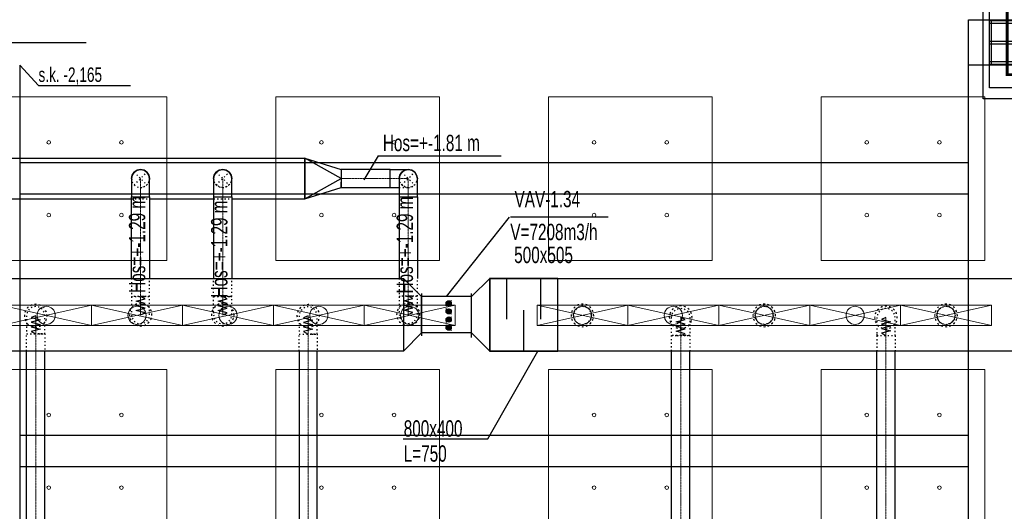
# Model space of a CAD drawing. Header units: centimetres. Extents: x -228435 to 46820, y -89367 to 152985.
# Tile 44 of 252: x -45760 to -34926, y 23840 to 29250. Entities that reach past the tile are written whole.
import ezdxf

# ---------------------------------------------------------------- set-up
doc = ezdxf.new("R2010")
doc.units = ezdxf.units.CM
doc.header["$LTSCALE"] = 50
for name, pattern in [('CADVENT_CENTERLINE', [9.9, 7.4, -1, 0.5, -1]), ('CADVENT_HIDDEN', [0.8, 0.25, -0.55]), ('Kondygnacja  -0_5$0$HIDDEN', [9.525, 6.35, -3.175]), ('Kondygnacja  -0_5$0$HIDDEN2', [4.7625, 3.175, -1.5875]), ('Osie rzutów$0$DASHDOT2', [12.7, 6.35, -3.175, 0, -3.175])]:
    doc.linetypes.add(name, pattern=pattern)
for name, color, linetype in [('01-103-Went PP_poziom-0_5$0$L_Nawiew', 3, 'Continuous'), ('bgde-nawiewDETAILS', 1, 'Continuous'), ('bgde-nawiewEXP', 1, 'Continuous'), ('bgde-nawiewHIDDEN', 1, 'Continuous'), ('bgde-tekst', 7, 'Continuous'), ('bgde_redukcja', 3, 'Continuous'), ('bgde_tlumik', 6, 'Continuous'), ('bgde_VAV', 7, 'Continuous'), ('bgde_wymiary tłumik VAV', 7, 'Continuous'), ('Kondygnacja  -0_5$0$ARCH_KONSTR_POWYŻEJ RZUTU', 8, 'Kondygnacja  -0_5$0$HIDDEN'), ('Kondygnacja  -0_5$0$ARCH_KONSTR_POWYŻEJ RZUTU_IST', 8, 'Kondygnacja  -0_5$0$HIDDEN2'), ('Kondygnacja  -0_5$0$ARCH_KONSTRUKCJA_NIEWIDOCZNA', 8, 'Continuous'), ('Kondygnacja  -0_5$0$ARCH_OKŁADZINA', 8, 'Continuous'), ('Kondygnacja  -0_5$0$ARCH_SŁUPY', 8, 'Continuous'), ('Osie rzutów$0$ARCH_INFO_OSIE_IST', 8, 'Osie rzutów$0$DASHDOT2'), ('Osie rzutów$0$ARCH_INFO_OSIE_OPISY_IST', 8, 'Continuous')]:
    doc.layers.add(name, color=color, linetype=linetype)
for name, color, linetype, lineweight in [('bgde-nawiewCEN', 7, 'Continuous', 13), ('bgde_nawiewnik', 11, 'Continuous', 5), ('SU Lampy kwadratowe  -05$0$ARCH_SUFITY_PODWIESZANE', 8, 'Continuous', 9)]:
    doc.layers.add(name, color=color, linetype=linetype, lineweight=lineweight)
doc.styles.add('Kondygnacja  -0_5$0$BIKTS', font='bikromsw.shx', dxfattribs={"width": 0.8})
pattern_1 = [(45, (-1133.3117, -3177.9858), (-0.6735192, 0.6735192), [])]

# ---------------------------------------------------------------- blocks, each defined once
blk = doc.blocks.new('Osie rzutów')
at = {"layer": 'Osie rzutów$0$ARCH_INFO_OSIE_IST', "ltscale": 10}
for p, q in [((8060, 12510), (8060, 4623.26)), ((4436.04, 7400), (15156.54, 7400))]:
    blk.add_line(p, q, dxfattribs=at)
blk = doc.blocks.new('SU Lampy kwadratowe  -05$0$moduł sufitu')
at = {"layer": 'SU Lampy kwadratowe  -05$0$ARCH_SUFITY_PODWIESZANE'}
for points in [[(60, -60), (240, -60), (240, -240), (60, -240)], [(360, -60), (540, -60), (540, -240), (360, -240)], [(60, -360), (240, -360), (240, -540), (60, -540)], [(360, -360), (540, -360), (540, -540), (360, -540)]]:
    blk.add_lwpolyline(points, close=True, dxfattribs=at)
for centre in [(110, -110), (190, -110), (410, -110), (490, -110), (110, -190), (190, -190), (410, -190), (490, -190), (110, -410), (190, -410), (410, -410), (490, -410), (110, -490), (190, -490), (410, -490), (490, -490)]:
    blk.add_circle(centre, 2, dxfattribs=at)
blk = doc.blocks.new('SU Lampy kwadratowe  -05')
at = {"layer": 'SU Lampy kwadratowe  -05$0$ARCH_SUFITY_PODWIESZANE'}
for p in [(7460, 7400), (8060, 7400)]:
    blk.add_blockref('SU Lampy kwadratowe  -05$0$moduł sufitu', p, dxfattribs=at)
blk = doc.blocks.new('Kondygnacja  -0_5$0$słup_kwadrat')
at = {"layer": 'Kondygnacja  -0_5$0$ARCH_SŁUPY', "lineweight": 40}
h = blk.add_hatch(dxfattribs=at)
h.set_pattern_fill('ANSI31', color=256, scale=0.3, style=0)
h.set_pattern_definition(pattern_1)
h.paths.add_polyline_path([(36, 34), (39, 34), (39, 84), (36, 84)])
h = blk.add_hatch(dxfattribs=at)
h.set_pattern_fill('ANSI31', color=256, scale=0.3, style=0)
h.set_pattern_definition(pattern_1)
h.paths.add_polyline_path([(89, 80), (89, 83), (39, 83), (39, 80)])
h = blk.add_hatch(dxfattribs=at)
h.set_pattern_fill('ANSI31', color=256, scale=0.3, style=0)
h.set_pattern_definition(pattern_1)
h.paths.add_polyline_path([(89, 34), (92, 34), (92, 84), (89, 84)])
h = blk.add_hatch(dxfattribs=at)
h.set_pattern_fill('ANSI31', color=256, scale=0.3, style=0)
h.set_pattern_definition(pattern_1)
h.paths.add_polyline_path([(89, 57.5), (89, 60.5), (39, 60.5), (39, 57.5)])
h = blk.add_hatch(dxfattribs=at)
h.set_pattern_fill('ANSI31', color=256, scale=0.3, style=0)
h.set_pattern_definition(pattern_1)
h.paths.add_polyline_path([(89, 35), (89, 38), (39, 38), (39, 35)])
at = {"layer": 'Kondygnacja  -0_5$0$ARCH_KONSTRUKCJA_NIEWIDOCZNA'}
blk.add_lwpolyline([(119, 109), (119, 9), (9, 9), (9, 109)], close=True, dxfattribs=at)
for points in [[(36, 109), (36, 84)], [(39, 109), (39, 84)], [(62.5, 109), (62.5, 83)], [(65.5, 109), (65.5, 83)], [(89, 109), (89, 84)], [(92, 109), (92, 84)], [(9, 83), (36, 83)], [(9, 80), (36, 80)], [(92, 83), (119, 83)], [(92, 80), (119, 80)], [(9, 60.5), (36, 60.5)], [(9, 57.5), (36, 57.5)], [(92, 60.5), (119, 60.5)], [(92, 57.5), (119, 57.5)], [(9, 38), (36, 38)], [(9, 35), (36, 35)], [(36, 34), (36, 9)], [(39, 34), (39, 9)], [(62.5, 35), (62.5, 9)], [(65.5, 35), (65.5, 9)], [(89, 34), (89, 9)], [(92, 38), (119, 38)], [(92, 35), (119, 35)], [(92, 34), (92, 9)]]:
    blk.add_lwpolyline(points, dxfattribs=at)
at = {"layer": 'Kondygnacja  -0_5$0$ARCH_OKŁADZINA'}
blk.add_lwpolyline([(2, 121), (126, 121), (126, -3), (2, -3)], close=True, dxfattribs=at)
at = {"layer": 'Kondygnacja  -0_5$0$ARCH_SŁUPY', "lineweight": 40}
for p, q in [((39, 60.5), (89, 60.5)), ((89, 57.5), (39, 57.5))]:
    blk.add_line(p, q, dxfattribs=at)
at = {"layer": 'Kondygnacja  -0_5$0$ARCH_SŁUPY', "lineweight": 50, "const_width": 3}
blk.add_lwpolyline([(28.5, 94.5), (99.5, 94.5), (99.5, 23.5), (28.5, 23.5)], close=True, dxfattribs=at)
at = {"layer": 'Kondygnacja  -0_5$0$ARCH_SŁUPY', "lineweight": 40}
for points in [[(36, 84), (39, 84), (39, 34), (36, 34)], [(89, 84), (92, 84), (92, 34), (89, 34)]]:
    blk.add_lwpolyline(points, close=True, dxfattribs=at)
for points in [[(89, 83), (39, 83)], [(39, 80), (89, 80)], [(89, 38), (39, 38)], [(39, 35), (89, 35)]]:
    blk.add_lwpolyline(points, dxfattribs=at)
blk = doc.blocks.new('Kondygnacja  -0_5$0$konstrukcja istniejąca -0.5')
at = {"layer": 'Kondygnacja  -0_5$0$ARCH_KONSTR_POWYŻEJ RZUTU_IST', "ltscale": 10}
for points in [[(8738, 7375), (8582, 7375), (8582, 7425), (8738, 7425), (8738, 7375)], [(7538, 7375), (7538, 6225)], [(8582, 6225), (8582, 7375)], [(7538, 7267.9), (8582, 7267.9)], [(8582, 7232.9), (7538, 7232.9)], [(7538, 6967.9), (8582, 6967.9)], [(8582, 6932.9), (7538, 6932.9)]]:
    blk.add_lwpolyline(points, dxfattribs=at)
at = {"layer": 'Kondygnacja  -0_5$0$ARCH_KONSTR_POWYŻEJ RZUTU_IST', "ltscale": 10, "elevation": 0}
blk.add_lwpolyline([(8607, 7425), (8607, 7375)], dxfattribs=at)
at = {"layer": 'Kondygnacja  -0_5$0$ARCH_KONSTR_POWYŻEJ RZUTU_IST'}
blk.add_lwpolyline([(7538, 7375), (7558.7, 7352.5), (7659.8, 7352.5)], dxfattribs=at)
at = {"layer": 'Kondygnacja  -0_5$0$ARCH_KONSTR_POWYŻEJ RZUTU_IST', "style": 'Kondygnacja  -0_5$0$BIKTS', "width": 0.7}
blk.add_text('s.k. -2,165', height=16, dxfattribs=at).set_placement((7558.7, 7356.5))
blk = doc.blocks.new('blok')
at = {"layer": 'bgde_VAV', "color": 3, "linetype": 'Continuous', "lineweight": -2}
for p, q in [((-54400, 33775), (-54434, 33775)), ((-53950, 33775), (-54400, 33775)), ((-53967, 33775), (-54000, 33775)), ((-54434, 33225), (-54400, 33225)), ((-54400, 33225), (-54000, 33225)), ((-54000, 33225), (-53967, 33225))]:
    blk.add_line(p, q, dxfattribs=at)
at = {"layer": 'bgde_VAV', "color": 3, "linetype": 'ByBlock', "lineweight": -2}
for p, q in [((-54400, 33775), (-54400, 33225)), ((-54000, 33775), (-54000, 33225))]:
    blk.add_line(p, q, dxfattribs=at)
at = {"layer": 'bgde_VAV', "color": 3, "linetype": 'Continuous', "lineweight": -3}
for p, q in [((-54295, 33493), (-54358, 33556)), ((-54326, 33524), (-54355, 33524)), ((-54326, 33524), (-54354, 33533)), ((-54326, 33524), (-54354, 33515)), ((-54326, 33524), (-54349, 33541)), ((-54326, 33524), (-54349, 33507)), ((-54326, 33524), (-54343, 33547)), ((-54326, 33524), (-54343, 33501)), ((-54326, 33524), (-54335, 33551)), ((-54326, 33524), (-54335, 33497)), ((-54326, 33524), (-54326, 33553)), ((-54326, 33524), (-54317, 33551)), ((-54326, 33524), (-54309, 33547)), ((-54326, 33524), (-54303, 33541)), ((-54326, 33524), (-54299, 33533)), ((-54326, 33524), (-54299, 33515)), ((-54326, 33524), (-54303, 33507)), ((-54326, 33524), (-54309, 33501)), ((-54326, 33524), (-54317, 33497)), ((-54326, 33524), (-54326, 33496)), ((-54326, 33524), (-54298, 33524)), ((-54205, 33556), (-54269, 33493)), ((-54237, 33524), (-54266, 33524)), ((-54237, 33524), (-54264, 33533)), ((-54237, 33524), (-54264, 33515)), ((-54237, 33524), (-54260, 33541)), ((-54237, 33524), (-54260, 33507)), ((-54237, 33524), (-54254, 33547)), ((-54237, 33524), (-54254, 33501)), ((-54237, 33524), (-54246, 33551)), ((-54237, 33524), (-54246, 33497)), ((-54237, 33524), (-54237, 33553)), ((-54237, 33524), (-54228, 33551)), ((-54237, 33524), (-54220, 33547)), ((-54237, 33524), (-54214, 33541)), ((-54237, 33524), (-54210, 33533)), ((-54237, 33524), (-54210, 33515)), ((-54237, 33524), (-54214, 33507)), ((-54237, 33524), (-54220, 33501)), ((-54237, 33524), (-54228, 33497)), ((-54237, 33524), (-54237, 33496)), ((-54237, 33524), (-54208, 33524)), ((-54116, 33493), (-54179, 33556)), ((-54147, 33524), (-54176, 33524)), ((-54147, 33524), (-54175, 33533)), ((-54147, 33524), (-54175, 33515)), ((-54147, 33524), (-54171, 33541)), ((-54147, 33524), (-54171, 33507)), ((-54147, 33524), (-54164, 33547)), ((-54147, 33524), (-54164, 33501)), ((-54147, 33524), (-54156, 33551)), ((-54147, 33524), (-54156, 33497)), ((-54147, 33524), (-54147, 33553)), ((-54147, 33524), (-54139, 33551)), ((-54147, 33524), (-54131, 33547)), ((-54147, 33524), (-54124, 33541)), ((-54147, 33524), (-54120, 33533)), ((-54147, 33524), (-54120, 33515)), ((-54147, 33524), (-54124, 33507)), ((-54147, 33524), (-54131, 33501)), ((-54147, 33524), (-54139, 33497)), ((-54147, 33524), (-54147, 33496)), ((-54147, 33524), (-54119, 33524)), ((-54026, 33556), (-54090, 33493)), ((-54058, 33524), (-54087, 33524)), ((-54058, 33524), (-54085, 33533)), ((-54058, 33524), (-54085, 33515)), ((-54058, 33524), (-54081, 33541)), ((-54058, 33524), (-54081, 33507)), ((-54058, 33524), (-54075, 33547)), ((-54058, 33524), (-54075, 33501)), ((-54058, 33524), (-54067, 33551)), ((-54058, 33524), (-54067, 33497)), ((-54058, 33524), (-54058, 33553)), ((-54058, 33524), (-54049, 33551)), ((-54058, 33524), (-54041, 33547)), ((-54058, 33524), (-54035, 33541)), ((-54058, 33524), (-54031, 33533)), ((-54058, 33524), (-54031, 33515)), ((-54058, 33524), (-54035, 33507)), ((-54058, 33524), (-54041, 33501)), ((-54058, 33524), (-54049, 33497)), ((-54058, 33524), (-54058, 33496)), ((-54058, 33524), (-54029, 33524))]:
    blk.add_line(p, q, dxfattribs=at)
for centre in [(-54326, 33524), (-54237, 33524), (-54147, 33524), (-54058, 33524)]:
    blk.add_ellipse(centre, major_axis=(0, 28.6), ratio=1, start_param=-1.570796, end_param=4.712389, dxfattribs=at)
blk = doc.blocks.new('*a436')
at = {"layer": 'bgde-tekst'}
blk.add_line((0, 0), (1352, 0), dxfattribs=at)
blk = doc.blocks.new('A$C066D7839')
at = {"layer": 'bgde_nawiewnik'}
for p, q in [((-50, -11.15), (-50, 11.15)), ((-50, 11.15), (50, 11.15)), ((-50, -11.15), (50, 11.15)), ((50, -11.15), (-50, 11.15)), ((50, 11.15), (50, -11.15)), ((50, -11.15), (-50, -11.15))]:
    blk.add_line(p, q, dxfattribs=at)
blk.add_circle((0, 0), 10, dxfattribs=at)
blk = doc.blocks.new('t34')
at = {"layer": 'bgde_tlumik'}
for p, q in [((-40401, 25953), (-40401, 26403)), ((-40026, 25953), (-40026, 26403)), ((-40214, 25603), (-40214, 26053))]:
    blk.add_line(p, q, dxfattribs=at)
blk.add_lwpolyline([(-40589, 25603), (-39839, 25603), (-39839, 26403), (-40589, 26403)], close=True, dxfattribs=at)

msp = doc.modelspace()

# ---------------------------------------------------------------- linework, layer by layer
at = {"layer": 'bgde-nawiewCEN', "linetype": 'CADVENT_CENTERLINE', "ltscale": 0.06}
for p, q in [((-44430.03, 27301.936), (-44430.03, 27501.936)), ((-43526.113, 27301.936), (-43526.113, 27501.936)), ((-42221.425, 27501.936), (-41684.556, 27501.936)), ((-41684.556, 27501.936), (-41484.556, 27501.936)), ((-41484.556, 27301.936), (-41484.556, 27501.936)), ((-44430.03, 27301.936), (-44430.03, 26202.846)), ((-43526.113, 27301.936), (-43526.113, 26202.831)), ((-41484.556, 27301.936), (-41484.556, 26207.211)), ((-44430.03, 26202.846), (-44430.03, 26184.166)), ((-44430.03, 26184.166), (-44430.03, 26133.099)), ((-44430.03, 26133.099), (-44430.03, 26105.33)), ((-43526.113, 26202.831), (-43526.113, 26184.134)), ((-43526.113, 26184.134), (-43526.113, 26133.023)), ((-43526.113, 26133.023), (-43526.113, 26105.231)), ((-41484.556, 26207.211), (-41484.556, 26182.343)), ((-41484.556, 26182.343), (-41484.556, 26116.753)), ((-41484.556, 26116.753), (-41484.556, 26084.146)), ((-44430.03, 26105.33), (-44430.03, 26081.824)), ((-44430.03, 26081.824), (-44430.03, 26062.227)), ((-44430.03, 26062.227), (-44430.03, 26046.181)), ((-44430.03, 26046.181), (-44430.03, 26033.333)), ((-44430.03, 26033.333), (-44430.03, 26023.327)), ((-44430.03, 26023.327), (-44430.03, 26015.807)), ((-44430.03, 26015.807), (-44430.03, 26010.419)), ((-44430.03, 26010.419), (-44430.03, 26006.808)), ((-44430.03, 26006.808), (-44430.03, 26004.617)), ((-44430.03, 26004.617), (-44430.03, 26003.492)), ((-44430.03, 26003.492), (-44430.03, 26003.018)), ((-43526.113, 26105.231), (-43526.113, 26081.705)), ((-43526.113, 26081.705), (-43526.113, 26062.09)), ((-43526.113, 26062.09), (-43526.113, 26046.031)), ((-43526.113, 26046.031), (-43526.113, 26033.171)), ((-43526.113, 26033.171), (-43526.113, 26023.157)), ((-43526.113, 26023.157), (-43526.113, 26015.631)), ((-43526.113, 26015.631), (-43526.113, 26010.238)), ((-43526.113, 26010.238), (-43526.113, 26006.623)), ((-43526.113, 26006.623), (-43526.113, 26004.431)), ((-43526.113, 26004.431), (-43526.113, 26003.305)), ((-43526.113, 26003.305), (-43526.113, 26002.831)), ((-41484.556, 26084.146), (-41484.556, 26058.752)), ((-41484.556, 26058.752), (-41484.556, 26039.668)), ((-41484.556, 26039.668), (-41484.556, 26025.994)), ((-41484.556, 26025.994), (-41484.556, 26016.828)), ((-41484.556, 26016.828), (-41484.556, 26011.269)), ((-41484.556, 26011.269), (-41484.556, 26008.414)), ((-41484.556, 26008.414), (-41484.556, 26007.211)), ((-45583.864, 25992.166), (-45583.864, 25992.64)), ((-45583.864, 25991.04), (-45583.864, 25992.166)), ((-45583.864, 25988.847), (-45583.864, 25991.04)), ((-45583.864, 25985.233), (-45583.864, 25988.847)), ((-45583.864, 25979.84), (-45583.864, 25985.233)), ((-45583.864, 25972.314), (-45583.864, 25979.84)), ((-45583.864, 25962.299), (-45583.864, 25972.314)), ((-45583.864, 25949.44), (-45583.864, 25962.299)), ((-45583.864, 25933.381), (-45583.864, 25949.44)), ((-45583.864, 25913.766), (-45583.864, 25933.381)), ((-45583.864, 25890.24), (-45583.864, 25913.766)), ((-42585.602, 25990.479), (-42585.602, 25990.953)), ((-42585.602, 25989.353), (-42585.602, 25990.479)), ((-42585.602, 25987.16), (-42585.602, 25989.353)), ((-42585.602, 25983.546), (-42585.602, 25987.16)), ((-42585.602, 25978.153), (-42585.602, 25983.546)), ((-42585.602, 25970.627), (-42585.602, 25978.153)), ((-42585.602, 25960.612), (-42585.602, 25970.627)), ((-42585.602, 25947.753), (-42585.602, 25960.612)), ((-42585.602, 25931.694), (-42585.602, 25947.753)), ((-42585.602, 25912.079), (-42585.602, 25931.694)), ((-42585.602, 25888.553), (-42585.602, 25912.079)), ((-38487.163, 25974.53), (-38487.163, 25974.056)), ((-38487.163, 25974.056), (-38487.163, 25972.93)), ((-38487.163, 25972.93), (-38487.163, 25970.737)), ((-38487.163, 25970.737), (-38487.163, 25967.123)), ((-38487.163, 25967.123), (-38487.163, 25961.73)), ((-38487.163, 25961.73), (-38487.163, 25954.204)), ((-38487.163, 25954.204), (-38487.163, 25944.189)), ((-38487.163, 25944.189), (-38487.163, 25931.33)), ((-38487.163, 25931.33), (-38487.163, 25915.271)), ((-38487.163, 25915.271), (-38487.163, 25895.656)), ((-38487.163, 25895.656), (-38487.163, 25872.13)), ((-36228.458, 25972.369), (-36228.458, 25972.843)), ((-36228.458, 25971.243), (-36228.458, 25972.369)), ((-36228.458, 25969.05), (-36228.458, 25971.243)), ((-36228.458, 25965.436), (-36228.458, 25969.05)), ((-36228.458, 25960.043), (-36228.458, 25965.436)), ((-36228.458, 25952.517), (-36228.458, 25960.043)), ((-36228.458, 25942.502), (-36228.458, 25952.517)), ((-36228.458, 25929.643), (-36228.458, 25942.502)), ((-36228.458, 25913.584), (-36228.458, 25929.643)), ((-36228.458, 25893.969), (-36228.458, 25913.584)), ((-36228.458, 25870.443), (-36228.458, 25893.969)), ((-45583.864, 25862.447), (-45583.864, 25890.24)), ((-45583.864, 25811.336), (-45583.864, 25862.447)), ((-45583.864, 25792.64), (-45583.864, 25811.336)), ((-45583.864, 21751), (-45583.864, 25792.64)), ((-42585.602, 25860.76), (-42585.602, 25888.553)), ((-42585.602, 25809.649), (-42585.602, 25860.76)), ((-42585.602, 25790.953), (-42585.602, 25809.649)), ((-42585.602, 21751), (-42585.602, 25790.953)), ((-38487.163, 25872.13), (-38487.163, 25844.337)), ((-38487.163, 25844.337), (-38487.163, 25793.226)), ((-38487.163, 25793.226), (-38487.163, 25774.53)), ((-36228.458, 25842.65), (-36228.458, 25870.443)), ((-36228.458, 25791.539), (-36228.458, 25842.65)), ((-36228.458, 25772.843), (-36228.458, 25791.539)), ((-38487.163, 21732.89), (-38487.163, 25774.53)), ((-36228.458, 21732.89), (-36228.458, 25772.843))]:
    msp.add_line(p, q, dxfattribs=at)
at = {"layer": 'bgde-nawiewDETAILS', "linetype": 'CADVENT_HIDDEN'}
for p, q in [((-44500.741, 27431.225), (-44359.319, 27572.647)), ((-44500.741, 27572.647), (-44359.319, 27431.225)), ((-43596.823, 27431.225), (-43455.402, 27572.647)), ((-43596.823, 27572.647), (-43455.402, 27431.225)), ((-41555.267, 27431.225), (-41413.846, 27572.647)), ((-41555.267, 27572.647), (-41413.846, 27431.225))]:
    msp.add_line(p, q, dxfattribs=at)
at = {"layer": 'bgde-nawiewEXP', "linetype": 'Continuous'}
for points in [[(-51792.988, 27276.936), (-51792.988, 27726.936), (-42621.425, 27726.936), (-42221.425, 27601.936), (-42221.425, 27501.936), (-42621.425, 27726.936), (-42621.425, 27276.936), (-42221.425, 27401.936), (-42221.425, 27431.225)], [(-42621.425, 27276.936), (-42621.425, 27726.936)], [(-41684.556, 27401.936), (-41684.556, 27601.936), (-41484.556, 27601.936), (-41522.825, 27594.324), (-41555.267, 27572.647), (-41576.944, 27540.204), (-41584.556, 27501.936), (-41576.944, 27540.204), (-41555.267, 27572.647), (-41522.825, 27594.324), (-41484.556, 27601.936), (-41446.288, 27594.324), (-41413.846, 27572.647), (-41392.168, 27540.204), (-41384.556, 27501.936), (-41392.168, 27540.204), (-41413.846, 27572.647), (-41446.288, 27594.324), (-41484.556, 27601.936), (-41522.825, 27594.324), (-41555.267, 27572.647), (-41576.944, 27540.204), (-41584.556, 27501.936), (-41584.556, 26403.234)], [(-41584.556, 27301.936), (-41384.556, 27301.936), (-41384.556, 27501.936), (-41392.168, 27540.204), (-41413.846, 27572.647), (-41446.288, 27594.324), (-41484.556, 27601.936)], [(-43426.113, 27276.936), (-42621.425, 27276.936), (-42221.425, 27501.936), (-42221.425, 27431.225)], [(-42221.425, 27431.225), (-42221.425, 27463.668)], [(-42221.425, 27431.225), (-42221.425, 27409.548)], [(-44530.03, 26403.234), (-44530.03, 27301.936), (-44330.03, 27301.936), (-44330.03, 26403.234)], [(-43626.113, 27301.936), (-43626.113, 26403.234)], [(-43626.113, 27301.936), (-43426.113, 27301.936), (-43426.113, 26403.234)], [(-41684.556, 27401.936), (-41584.556, 27401.936)], [(-41584.556, 27301.936), (-41384.556, 27301.936), (-41384.556, 26403.234)], [(-46086.383, 27276.936), (-44530.03, 27276.936)], [(-44330.03, 27276.936), (-43626.113, 27276.936)], [(-41538.801, 25603.234), (-57401.728, 25603.234), (-57401.728, 26403.234), (-41538.801, 26403.234)], [(-40588.801, 26403.234), (10635.702, 26403.234), (10635.702, 25603.234), (-40588.801, 25603.234)], [(-45708.864, 21702.843), (-45458.864, 21702.843), (-45483.864, 21751), (-45483.864, 21751), (-45683.864, 21751), (-45683.864, 25603.234)], [(-45708.864, 21702.843), (-45683.864, 21751), (-45483.864, 21751), (-45483.864, 25603.234)], [(-42685.602, 25603.234), (-42685.602, 21751), (-42485.602, 21751), (-42485.602, 25603.234)], [(-38612.163, 21684.733), (-38362.163, 21684.733), (-38387.163, 21732.89), (-38387.163, 21732.89), (-38587.163, 21732.89), (-38587.163, 25603.234)], [(-38612.163, 21684.733), (-38587.163, 21732.89), (-38387.163, 21732.89), (-38387.163, 25603.234)], [(-36328.458, 21732.89), (-36128.458, 21732.89), (-36128.458, 25603.234)], [(-36328.458, 21732.89), (-36328.458, 25603.234)]]:
    msp.add_lwpolyline(points, dxfattribs=at)
for points in [[(-44530.03, 27301.936), (-44330.03, 27301.936), (-44330.03, 27501.936), (-44337.642, 27540.204), (-44359.319, 27572.647), (-44391.762, 27594.324), (-44430.03, 27601.936), (-44468.298, 27594.324), (-44500.741, 27572.647), (-44522.418, 27540.204), (-44530.03, 27501.936), (-44522.418, 27540.204), (-44500.741, 27572.647), (-44468.298, 27594.324), (-44430.03, 27601.936), (-44391.762, 27594.324), (-44359.319, 27572.647), (-44337.642, 27540.204), (-44330.03, 27501.936), (-44337.642, 27540.204), (-44359.319, 27572.647), (-44391.762, 27594.324), (-44430.03, 27601.936), (-44468.298, 27594.324), (-44500.741, 27572.647), (-44522.418, 27540.204), (-44530.03, 27501.936), (-44530.03, 27340.954)], [(-43626.113, 27301.936), (-43426.113, 27301.936), (-43426.113, 27501.936), (-43433.725, 27540.204), (-43455.402, 27572.647), (-43487.844, 27594.324), (-43526.113, 27601.936), (-43564.381, 27594.324), (-43596.823, 27572.647), (-43618.501, 27540.204), (-43626.113, 27501.936), (-43618.501, 27540.204), (-43596.823, 27572.647), (-43564.381, 27594.324), (-43526.113, 27601.936), (-43487.844, 27594.324), (-43455.402, 27572.647), (-43433.725, 27540.204), (-43426.113, 27501.936), (-43433.725, 27540.204), (-43455.402, 27572.647), (-43487.844, 27594.324), (-43526.113, 27601.936), (-43564.381, 27594.324), (-43596.823, 27572.647), (-43618.501, 27540.204), (-43626.113, 27501.936), (-43626.113, 27340.954)], [(-42221.424, 27431.225), (-42221.424, 27401.936), (-41684.556, 27401.936), (-41684.556, 27601.936), (-42221.424, 27601.936), (-42221.424, 27463.668)], [(-41538.801, 25603.234), (-41338.801, 25803.234), (-41338.801, 26203.234), (-41538.801, 26403.234)], [(-40588.801, 25603.234), (-40788.801, 25803.234), (-40788.801, 26203.234), (-40588.801, 26403.234)]]:
    msp.add_lwpolyline(points, close=True, dxfattribs=at)
at = {"layer": 'bgde-nawiewHIDDEN', "linetype": 'CADVENT_HIDDEN'}
for points in [[(-44530.03, 27501.936), (-44522.418, 27463.668), (-44500.741, 27431.225), (-44468.298, 27409.548), (-44430.03, 27401.936), (-44391.762, 27409.548)], [(-44530.03, 27501.936), (-44522.418, 27463.668), (-44500.741, 27431.225), (-44468.298, 27409.548), (-44430.03, 27401.936), (-44391.762, 27409.548)], [(-44391.762, 27409.548), (-44430.03, 27401.936)], [(-44391.762, 27409.548), (-44430.03, 27401.936)], [(-44391.762, 27409.548), (-44359.319, 27431.225)], [(-41584.556, 27401.936), (-41484.556, 27401.936), (-41522.825, 27409.548), (-41555.267, 27431.225), (-41576.944, 27463.668), (-41584.556, 27501.936), (-41576.944, 27463.668), (-41555.267, 27431.225), (-41522.825, 27409.548), (-41484.556, 27401.936), (-41446.288, 27409.548)], [(-44530.03, 27276.936), (-44330.03, 27276.936)], [(-43626.113, 27276.936), (-43426.113, 27276.936)], [(-44530.03, 26403.234), (-44530.03, 26003.018), (-44522.418, 25964.75), (-44500.741, 25932.308), (-44468.298, 25910.63), (-44430.03, 25903.018), (-44391.762, 25910.63), (-44359.319, 25932.308), (-44337.642, 25964.75), (-44330.03, 26003.018), (-44330.03, 26202.846), (-44530.03, 26202.846), (-44530.03, 26202.846), (-44391.762, 26202.846)], [(-44391.762, 26202.846), (-44330.03, 26202.846), (-44330.03, 26403.234)], [(-43626.113, 26033.171), (-43626.113, 26002.831), (-43618.501, 25964.562), (-43596.823, 25932.12), (-43564.381, 25910.443), (-43526.113, 25902.831), (-43487.844, 25910.443), (-43455.402, 25932.12), (-43433.725, 25964.562), (-43426.113, 26002.831), (-43426.113, 26202.831), (-43487.844, 26202.831), (-43487.844, 26202.831), (-43626.113, 26202.831), (-43626.113, 26403.234)], [(-43433.725, 26202.831), (-43426.113, 26202.831), (-43426.113, 26403.234)], [(-41584.556, 26403.234), (-41584.556, 26007.211), (-41576.944, 25968.943), (-41555.267, 25936.501), (-41522.825, 25914.823), (-41484.556, 25907.211), (-41446.288, 25914.823), (-41413.846, 25936.501), (-41392.168, 25968.943), (-41384.556, 26007.211), (-41384.556, 26207.211), (-41584.556, 26207.211), (-41584.556, 26207.212), (-41446.288, 26207.212)], [(-41446.288, 26207.212), (-41384.556, 26207.212), (-41384.556, 26403.234)], [(-44391.762, 26202.846), (-44430.03, 26202.846)], [(-43626.113, 26033.171), (-43626.113, 26202.831), (-43455.402, 26202.831), (-43455.402, 26202.831), (-43433.725, 26202.831)], [(-43433.725, 26202.831), (-43455.402, 26202.831)], [(-41446.288, 26207.212), (-41484.556, 26207.212)], [(-45683.864, 25603.234), (-45683.864, 25792.64), (-45483.864, 25792.64), (-45483.864, 25992.64), (-45491.476, 26030.908), (-45513.154, 26063.351), (-45545.596, 26085.028), (-45583.864, 26092.64), (-45622.133, 26085.028), (-45654.575, 26063.351), (-45676.252, 26030.908), (-45683.864, 25992.64), (-45683.864, 25792.64), (-45545.596, 25792.64)], [(-42685.602, 25603.234), (-42685.602, 25790.953), (-42485.602, 25790.953), (-42485.602, 25990.953), (-42493.214, 26029.221), (-42514.891, 26061.664), (-42547.333, 26083.341), (-42585.602, 26090.953), (-42623.87, 26083.341), (-42656.312, 26061.664), (-42677.99, 26029.221), (-42685.602, 25990.953), (-42685.602, 25790.953), (-42547.333, 25790.953)], [(-39667.838, 25996.029), (-39660.226, 26034.297), (-39638.549, 26066.74), (-39606.106, 26088.417), (-39567.838, 26096.029), (-39529.57, 26088.417)], [(-39529.57, 26088.417), (-39567.838, 26096.029)], [(-39529.57, 26088.417), (-39497.127, 26066.74), (-39475.45, 26034.297), (-39467.838, 25996.029), (-39475.45, 25957.761)], [(-38587.163, 25603.234), (-38587.163, 25974.53), (-38579.551, 26012.798), (-38557.873, 26045.241), (-38525.431, 26066.918), (-38487.163, 26074.53), (-38448.894, 26066.918), (-38416.452, 26045.241), (-38394.775, 26012.798), (-38387.163, 25974.53), (-38387.163, 25774.53), (-38448.894, 25774.53), (-38448.894, 25774.53), (-38487.163, 25774.53), (-38487.163, 25774.53), (-38587.163, 25774.53), (-38587.163, 25774.53), (-38525.431, 25774.53)], [(-37667.838, 25996.029), (-37660.226, 26034.297), (-37638.549, 26066.74), (-37606.106, 26088.417), (-37567.838, 26096.029), (-37529.57, 26088.417), (-37497.127, 26066.74), (-37475.45, 26034.297), (-37467.838, 25996.029), (-37475.45, 25957.761), (-37497.127, 25925.318), (-37529.57, 25903.641), (-37567.838, 25896.029), (-37606.106, 25903.641)], [(-35667.838, 25996.029), (-35660.226, 26034.297), (-35638.549, 26066.74), (-35606.106, 26088.417), (-35567.838, 26096.029), (-35529.57, 26088.417), (-35497.127, 26066.74), (-35475.45, 26034.297), (-35467.838, 25996.029), (-35475.45, 25957.761), (-35497.127, 25925.318), (-35529.57, 25903.641)], [(-35667.838, 25996.029), (-35660.226, 26034.297), (-35638.549, 26066.74), (-35606.106, 26088.417), (-35567.838, 26096.029), (-35529.57, 26088.417)], [(-35529.57, 26088.417), (-35567.838, 26096.029)], [(-35529.57, 26088.417), (-35497.127, 26066.74), (-35475.45, 26034.297)], [(-35475.45, 26034.297), (-35497.127, 26066.74)], [(-35475.45, 26034.297), (-35467.838, 25996.029), (-35475.45, 25957.761), (-35497.127, 25925.318)], [(-39667.838, 25996.029), (-39660.226, 25957.761), (-39638.549, 25925.318), (-39606.106, 25903.641), (-39567.838, 25896.029), (-39529.57, 25903.641)], [(-39529.57, 25903.641), (-39567.838, 25896.029)], [(-39529.57, 25903.641), (-39497.127, 25925.318), (-39475.45, 25957.761)], [(-39475.45, 25957.761), (-39497.127, 25925.318)], [(-39475.45, 25957.761), (-39467.838, 25996.029)], [(-37667.838, 25996.029), (-37660.226, 25957.761)], [(-37660.226, 25957.761), (-37667.838, 25996.029)], [(-37660.226, 25957.761), (-37638.549, 25925.318), (-37606.106, 25903.641), (-37567.838, 25896.029)], [(-35667.838, 25996.029), (-35660.226, 25957.761), (-35638.549, 25925.318), (-35606.106, 25903.641), (-35567.838, 25896.029), (-35529.57, 25903.641)], [(-35667.838, 25996.029), (-35660.226, 25957.761), (-35638.549, 25925.318), (-35606.106, 25903.641), (-35567.838, 25896.029), (-35529.57, 25903.641), (-35497.127, 25925.318), (-35475.45, 25957.761)], [(-35529.57, 25903.641), (-35567.838, 25896.029)], [(-35529.57, 25903.641), (-35497.127, 25925.318)], [(-45545.596, 25792.64), (-45583.864, 25792.64)], [(-45545.596, 25792.64), (-45513.154, 25792.64)], [(-45513.154, 25792.64), (-45545.596, 25792.64)], [(-45513.154, 25792.64), (-45483.864, 25792.64), (-45483.864, 25603.234)], [(-42547.333, 25790.953), (-42585.602, 25790.953)], [(-42547.333, 25790.953), (-42514.891, 25790.953)], [(-42514.891, 25790.953), (-42547.333, 25790.953)], [(-42514.891, 25790.953), (-42485.602, 25790.953), (-42485.602, 25603.234)], [(-38525.431, 25774.53), (-38557.873, 25774.53)], [(-38525.431, 25774.53), (-38448.894, 25774.53), (-38448.894, 25774.53), (-38416.452, 25774.53), (-38416.452, 25774.53), (-38387.163, 25774.53), (-38387.163, 25603.234)], [(-36328.458, 25772.843), (-36128.458, 25772.843), (-36128.458, 25603.234)], [(-36328.458, 25772.843), (-36328.458, 25603.234)]]:
    msp.add_lwpolyline(points, dxfattribs=at)
for points in [[(-44391.762, 27409.548), (-44359.319, 27431.225), (-44337.642, 27463.668), (-44330.03, 27501.936), (-44337.642, 27463.668), (-44359.319, 27431.225)], [(-43626.113, 27501.936), (-43618.501, 27463.668), (-43596.823, 27431.225), (-43564.381, 27409.548), (-43526.113, 27401.936), (-43487.844, 27409.548), (-43455.402, 27431.225), (-43433.725, 27463.668), (-43426.113, 27501.936), (-43433.725, 27463.668), (-43455.402, 27431.225), (-43487.844, 27409.548), (-43526.113, 27401.936), (-43564.381, 27409.548), (-43596.823, 27431.225), (-43618.501, 27463.668)], [(-41484.556, 27401.936), (-41446.288, 27409.548), (-41413.846, 27431.225), (-41392.168, 27463.668), (-41384.556, 27501.936), (-41392.168, 27463.668), (-41413.846, 27431.225), (-41446.288, 27409.548)], [(-45708.864, 25992.64), (-45699.349, 25944.805), (-45672.253, 25904.252), (-45631.7, 25877.155), (-45583.864, 25867.64), (-45536.029, 25877.155), (-45495.476, 25904.252), (-45468.38, 25944.805), (-45458.864, 25992.64), (-45468.38, 26040.475), (-45495.476, 26081.028), (-45536.029, 26108.125), (-45583.864, 26117.64), (-45631.7, 26108.125), (-45672.253, 26081.028), (-45699.349, 26040.475)], [(-45708.864, 25992.64), (-45699.349, 25944.805), (-45672.253, 25904.252), (-45631.7, 25877.155), (-45583.864, 25867.64), (-45536.029, 25877.155), (-45495.476, 25904.252), (-45468.38, 25944.805), (-45458.864, 25992.64), (-45468.38, 26040.475), (-45495.476, 26081.028), (-45536.029, 26108.125), (-45583.864, 26117.64), (-45631.7, 26108.125), (-45672.253, 26081.028), (-45699.349, 26040.475)], [(-44555.03, 26003.018), (-44545.515, 25955.183), (-44518.418, 25914.63), (-44477.865, 25887.533), (-44430.03, 25878.018), (-44382.194, 25887.533), (-44341.642, 25914.63), (-44314.545, 25955.183), (-44305.03, 26003.018), (-44314.545, 26050.854), (-44341.642, 26091.407), (-44382.194, 26118.503), (-44430.03, 26128.018), (-44477.865, 26118.503), (-44518.418, 26091.407), (-44545.515, 26050.854)], [(-44555.03, 26003.018), (-44545.515, 25955.183), (-44518.418, 25914.63), (-44477.865, 25887.533), (-44430.03, 25878.018), (-44382.194, 25887.533), (-44341.642, 25914.63), (-44314.545, 25955.183), (-44305.03, 26003.018), (-44314.545, 26050.854), (-44341.642, 26091.407), (-44382.194, 26118.503), (-44430.03, 26128.018), (-44477.865, 26118.503), (-44518.418, 26091.407), (-44545.515, 26050.854)], [(-43651.113, 26002.831), (-43641.598, 25954.995), (-43614.501, 25914.442), (-43573.948, 25887.346), (-43526.113, 25877.831), (-43478.277, 25887.346), (-43437.724, 25914.442), (-43410.628, 25954.995), (-43401.113, 26002.831), (-43410.628, 26050.666), (-43437.724, 26091.219), (-43478.277, 26118.316), (-43526.113, 26127.831), (-43573.948, 26118.316), (-43614.501, 26091.219), (-43641.598, 26050.666)], [(-43651.113, 26002.831), (-43641.598, 25954.995), (-43614.501, 25914.442), (-43573.948, 25887.346), (-43526.113, 25877.831), (-43478.277, 25887.346), (-43437.724, 25914.442), (-43410.628, 25954.995), (-43401.113, 26002.831), (-43410.628, 26050.666), (-43437.724, 26091.219), (-43478.277, 26118.316), (-43526.113, 26127.831), (-43573.948, 26118.316), (-43614.501, 26091.219), (-43641.598, 26050.666)], [(-42710.602, 25990.953), (-42701.087, 25943.118), (-42673.99, 25902.565), (-42633.437, 25875.468), (-42585.602, 25865.953), (-42537.766, 25875.468), (-42497.213, 25902.565), (-42470.117, 25943.118), (-42460.602, 25990.953), (-42470.117, 26038.788), (-42497.213, 26079.341), (-42537.766, 26106.438), (-42585.602, 26115.953), (-42633.437, 26106.438), (-42673.99, 26079.341), (-42701.087, 26038.788)], [(-42710.602, 25990.953), (-42701.087, 25943.118), (-42673.99, 25902.565), (-42633.437, 25875.468), (-42585.602, 25865.953), (-42537.766, 25875.468), (-42497.213, 25902.565), (-42470.117, 25943.118), (-42460.602, 25990.953), (-42470.117, 26038.788), (-42497.213, 26079.341), (-42537.766, 26106.438), (-42585.602, 26115.953), (-42633.437, 26106.438), (-42673.99, 26079.341), (-42701.087, 26038.788)], [(-41609.556, 26007.211), (-41600.041, 26055.047), (-41572.945, 26095.6), (-41532.392, 26122.696), (-41484.556, 26132.211), (-41436.721, 26122.696), (-41396.168, 26095.6), (-41369.071, 26055.047), (-41359.556, 26007.211), (-41369.071, 25959.376), (-41396.168, 25918.823), (-41436.721, 25891.727), (-41484.556, 25882.211), (-41532.392, 25891.727), (-41572.945, 25918.823), (-41600.041, 25959.376)], [(-41609.556, 26007.211), (-41600.041, 26055.047), (-41572.945, 26095.6), (-41532.392, 26122.696), (-41484.556, 26132.211), (-41436.721, 26122.696), (-41396.168, 26095.6), (-41369.071, 26055.047), (-41359.556, 26007.211), (-41369.071, 25959.376), (-41396.168, 25918.823), (-41436.721, 25891.727), (-41484.556, 25882.211), (-41532.392, 25891.727), (-41572.945, 25918.823), (-41600.041, 25959.376)], [(-39692.838, 25996.029), (-39683.323, 25948.194), (-39656.226, 25907.641), (-39615.674, 25880.544), (-39567.838, 25871.029), (-39520.003, 25880.544), (-39479.45, 25907.641), (-39452.353, 25948.194), (-39442.838, 25996.029), (-39452.353, 26043.865), (-39479.45, 26084.417), (-39520.003, 26111.514), (-39567.838, 26121.029), (-39615.674, 26111.514), (-39656.226, 26084.417), (-39683.323, 26043.865)], [(-39692.838, 25996.029), (-39683.323, 25948.194), (-39656.226, 25907.641), (-39615.674, 25880.544), (-39567.838, 25871.029), (-39520.003, 25880.544), (-39479.45, 25907.641), (-39452.353, 25948.194), (-39442.838, 25996.029), (-39452.353, 26043.865), (-39479.45, 26084.417), (-39520.003, 26111.514), (-39567.838, 26121.029), (-39615.674, 26111.514), (-39656.226, 26084.417), (-39683.323, 26043.865)], [(-37692.838, 25996.029), (-37683.323, 25948.194), (-37656.226, 25907.641), (-37615.674, 25880.544), (-37567.838, 25871.029), (-37520.003, 25880.544), (-37479.45, 25907.641), (-37452.353, 25948.194), (-37442.838, 25996.029), (-37452.353, 26043.865), (-37479.45, 26084.417), (-37520.003, 26111.514), (-37567.838, 26121.029), (-37615.674, 26111.514), (-37656.226, 26084.417), (-37683.323, 26043.865)], [(-37692.838, 25996.029), (-37683.323, 25948.194), (-37656.226, 25907.641), (-37615.674, 25880.544), (-37567.838, 25871.029), (-37520.003, 25880.544), (-37479.45, 25907.641), (-37452.353, 25948.194), (-37442.838, 25996.029), (-37452.353, 26043.865), (-37479.45, 26084.417), (-37520.003, 26111.514), (-37567.838, 26121.029), (-37615.674, 26111.514), (-37656.226, 26084.417), (-37683.323, 26043.865)], [(-35692.838, 25996.029), (-35683.323, 25948.194), (-35656.226, 25907.641), (-35615.674, 25880.544), (-35567.838, 25871.029), (-35520.003, 25880.544), (-35479.45, 25907.641), (-35452.353, 25948.194), (-35442.838, 25996.029), (-35452.353, 26043.865), (-35479.45, 26084.417), (-35520.003, 26111.514), (-35567.838, 26121.029), (-35615.674, 26111.514), (-35656.226, 26084.417), (-35683.323, 26043.865)], [(-35692.838, 25996.029), (-35683.323, 25948.194), (-35656.226, 25907.641), (-35615.674, 25880.544), (-35567.838, 25871.029), (-35520.003, 25880.544), (-35479.45, 25907.641), (-35452.353, 25948.194), (-35442.838, 25996.029), (-35452.353, 26043.865), (-35479.45, 26084.417), (-35520.003, 26111.514), (-35567.838, 26121.029), (-35615.674, 26111.514), (-35656.226, 26084.417), (-35683.323, 26043.865)], [(-39667.838, 25996.029), (-39660.226, 25957.761), (-39638.549, 25925.318), (-39606.106, 25903.641), (-39567.838, 25896.029), (-39529.57, 25903.641), (-39497.127, 25925.318), (-39475.45, 25957.761), (-39467.838, 25996.029), (-39475.45, 26034.297), (-39497.127, 26066.74), (-39529.57, 26088.417), (-39567.838, 26096.029), (-39606.106, 26088.417), (-39638.549, 26066.74), (-39660.226, 26034.297)], [(-38612.163, 25974.53), (-38602.648, 25926.695), (-38575.551, 25886.142), (-38534.998, 25859.045), (-38487.163, 25849.53), (-38439.327, 25859.045), (-38398.774, 25886.142), (-38371.678, 25926.695), (-38362.163, 25974.53), (-38371.678, 26022.365), (-38398.774, 26062.918), (-38439.327, 26090.015), (-38487.163, 26099.53), (-38534.998, 26090.015), (-38575.551, 26062.918), (-38602.648, 26022.365)], [(-38612.163, 25974.53), (-38602.648, 25926.695), (-38575.551, 25886.142), (-38534.998, 25859.045), (-38487.163, 25849.53), (-38439.327, 25859.045), (-38398.774, 25886.142), (-38371.678, 25926.695), (-38362.163, 25974.53), (-38371.678, 26022.365), (-38398.774, 26062.918), (-38439.327, 26090.015), (-38487.163, 26099.53), (-38534.998, 26090.015), (-38575.551, 26062.918), (-38602.648, 26022.365)], [(-37667.838, 25996.029), (-37660.226, 25957.761), (-37638.549, 25925.318), (-37606.106, 25903.641), (-37567.838, 25896.029), (-37529.57, 25903.641), (-37497.127, 25925.318), (-37475.45, 25957.761), (-37467.838, 25996.029), (-37475.45, 26034.297), (-37497.127, 26066.74), (-37529.57, 26088.417), (-37567.838, 26096.029), (-37606.106, 26088.417), (-37638.549, 26066.74), (-37660.226, 26034.297)], [(-36353.458, 25972.843), (-36343.943, 25925.008), (-36316.846, 25884.455), (-36276.293, 25857.358), (-36228.458, 25847.843), (-36180.622, 25857.358), (-36140.069, 25884.455), (-36112.973, 25925.008), (-36103.458, 25972.843), (-36112.973, 26020.678), (-36140.069, 26061.231), (-36180.622, 26088.328), (-36228.458, 26097.843), (-36276.293, 26088.328), (-36316.846, 26061.231), (-36343.943, 26020.678)], [(-36353.458, 25972.843), (-36343.943, 25925.008), (-36316.846, 25884.455), (-36276.293, 25857.358), (-36228.458, 25847.843), (-36180.622, 25857.358), (-36140.069, 25884.455), (-36112.973, 25925.008), (-36103.458, 25972.843), (-36112.973, 26020.678), (-36140.069, 26061.231), (-36180.622, 26088.328), (-36228.458, 26097.843), (-36276.293, 26088.328), (-36316.846, 26061.231), (-36343.943, 26020.678)], [(-36328.458, 25772.843), (-36128.458, 25772.843), (-36128.458, 25972.843), (-36136.07, 26011.111), (-36157.747, 26043.554), (-36190.189, 26065.231), (-36228.458, 26072.843), (-36266.726, 26065.231), (-36299.168, 26043.554), (-36320.846, 26011.111), (-36328.458, 25972.843), (-36328.458, 25791.539)]]:
    msp.add_lwpolyline(points, close=True, dxfattribs=at)
at = {"layer": 'bgde-nawiewHIDDEN'}
for points in [[(-44430.03, 26003.018), (-44380.03, 26024.298), (-44480.03, 26049.638), (-44380.03, 26074.836), (-44480.03, 26100.099), (-44380.03, 26125.612), (-44480.03, 26150.95), (-44380.03, 26176.386), (-44430.03, 26202.846)], [(-43526.113, 26002.831), (-43476.113, 26024.128), (-43576.113, 26049.49), (-43476.113, 26074.71), (-43576.113, 26099.995), (-43476.113, 26125.53), (-43576.113, 26150.89), (-43476.113, 26176.348), (-43526.113, 26202.831)], [(-41484.556, 26007.211), (-41434.556, 26028.308), (-41534.556, 26053.707), (-41434.556, 26079.392), (-41534.556, 26104.48), (-41434.556, 26130.528), (-41534.556, 26156.02), (-41434.556, 26181.24), (-41484.556, 26207.211)], [(-45583.864, 25992.64), (-45633.864, 25971.342), (-45533.864, 25945.98), (-45633.864, 25920.76), (-45533.864, 25895.475), (-45633.864, 25869.94), (-45533.864, 25844.581), (-45633.864, 25819.122), (-45583.864, 25792.64)], [(-42585.602, 25990.953), (-42635.602, 25969.655), (-42535.602, 25944.293), (-42635.602, 25919.073), (-42535.602, 25893.788), (-42635.602, 25868.253), (-42535.602, 25842.894), (-42635.602, 25817.435), (-42585.602, 25790.953)], [(-39567.838, 25996.029), (-39567.838, 25996.029)], [(-38487.163, 25774.53), (-38437.163, 25794.626), (-38537.163, 25820.722), (-38437.163, 25846.754), (-38537.163, 25873.015), (-38437.163, 25899.087), (-38537.163, 25924.507), (-38437.163, 25949.53), (-38487.163, 25974.53)], [(-37567.838, 25996.029), (-37567.838, 25996.029)], [(-36228.458, 25972.843), (-36278.458, 25951.545), (-36178.458, 25926.183), (-36278.458, 25900.963), (-36178.458, 25875.678), (-36278.458, 25850.143), (-36178.458, 25824.784), (-36278.458, 25799.325), (-36228.458, 25772.843)], [(-35567.838, 25996.029), (-35567.838, 25996.029)]]:
    msp.add_lwpolyline(points, dxfattribs=at)
at = {"layer": 'bgde-tekst'}
msp.add_lwpolyline([(-41814.367, 27753.286), (-41974.239, 27487.067), (-41974.239, 27487.067)], dxfattribs=at)
at = {"layer": 'bgde-tekst', "elevation": 1920}
msp.add_lwpolyline([(-41814.367, 27753.286), (-41974.239, 27487.067), (-41974.239, 27487.067)], dxfattribs=at)
at = {"layer": 'bgde_VAV'}
for p, q in [((-41063.801, 26203.235), (-40372.429, 27077.776, -983.63)), ((-39285.2, 27077.776, -983.63), (-40358.38, 27077.776, -983.63))]:
    msp.add_line(p, q, dxfattribs=at)
at = {"layer": 'bgde_wymiary tłumik VAV'}
for p, q in [((-40610.634, 24638.002), (-40060.654, 25603.234)), ((-41540.978, 24638.002), (-40610.634, 24638.002))]:
    msp.add_line(p, q, dxfattribs=at)

# ---------------------------------------------------------------- block references
at = {"layer": '01-103-Went PP_poziom-0_5$0$L_Nawiew', "xscale": 10, "yscale": 10, "zscale": 10}
for p in [(-45468.405, 25996.041, 1362.041), (-44468.405, 25996.041, 1362.041), (-43468.405, 25996.041, 1362.041), (-42468.405, 25996.041, 1362.041), (-41468.405, 25996.041, 1362.041), (-39567.836, 25996.029, 987.119), (-38567.836, 25996.029, 987.119), (-37567.836, 25996.029, 987.119), (-36567.836, 25996.029, 987.119), (-35567.836, 25996.029, 987.119)]:
    msp.add_blockref('A$C066D7839', p, dxfattribs=at)
at = {"layer": 'bgde-tekst'}
for p in [(-41814.367, 27753.286), (-41814.367, 27753.286, 1920)]:
    msp.add_blockref('*a436', p, dxfattribs=at)
at = {"layer": 'bgde_redukcja', "rotation": 270}
msp.add_blockref('blok', (-74563.832, -28197.192), dxfattribs=at)
at = {"layer": 'bgde_tlumik'}
msp.add_blockref('t34', (0, 0), dxfattribs=at)
at = {"layer": 'Kondygnacja  -0_5$0$ARCH_KONSTR_POWYŻEJ RZUTU', "xscale": 10, "yscale": 10, "zscale": 10}
msp.add_blockref('Kondygnacja  -0_5$0$konstrukcja istniejąca -0.5', (-121140, -45000), dxfattribs=at)
at = {"layer": 'Kondygnacja  -0_5$0$ARCH_SŁUPY', "xscale": 10, "yscale": 10, "zscale": 10}
msp.add_blockref('Kondygnacja  -0_5$0$słup_kwadrat', (-35180, 28410), dxfattribs=at)
at = {"layer": 'Osie rzutów$0$ARCH_INFO_OSIE_OPISY_IST', "xscale": 10, "yscale": 10, "zscale": 10}
msp.add_blockref('Osie rzutów', (-121140, -45000), dxfattribs=at)
at = {"layer": 'SU Lampy kwadratowe  -05$0$ARCH_SUFITY_PODWIESZANE', "xscale": 10, "yscale": 10, "zscale": 10}
msp.add_blockref('SU Lampy kwadratowe  -05', (-121140, -45000), dxfattribs=at)

# ---------------------------------------------------------------- texts
at = {"layer": 'bgde-tekst', "width": 0.7}
for p in [(-41764.367, 27803.286), (-41764.367, 27803.286, 1920)]:
    msp.add_text('Hos=+-1.81 m ', height=180, dxfattribs=at).set_placement(p)
for p in [(-44378.262, 26243.867, -172.959), (-41432.788, 26236.618, -172.96), (-43474.345, 26192.503, -172.959)]:
    msp.add_text('Hos=+-1.29 m ', height=180, rotation=90, dxfattribs=at).set_placement(p)
at = {"layer": 'bgde_VAV', "width": 0.7}
for s, p in [('VAV-1.34', (-40315.437, 27186.078, 936.37)), ('V=7208m3/h', (-40361.846, 26824.27, 936.37))]:
    msp.add_text(s, height=180, dxfattribs=at).set_placement(p)
at = {"layer": 'bgde_wymiary tłumik VAV', "width": 0.7}
for s, p in [('500x505', (-40319.095, 26571.572, 1920)), ('800x400', (-41534.551, 24661.481, 1920)), ('L=750', (-41534.551, 24385.82, 1920))]:
    msp.add_text(s, height=180, dxfattribs=at).set_placement(p)

doc.saveas('drawing.dxf')
